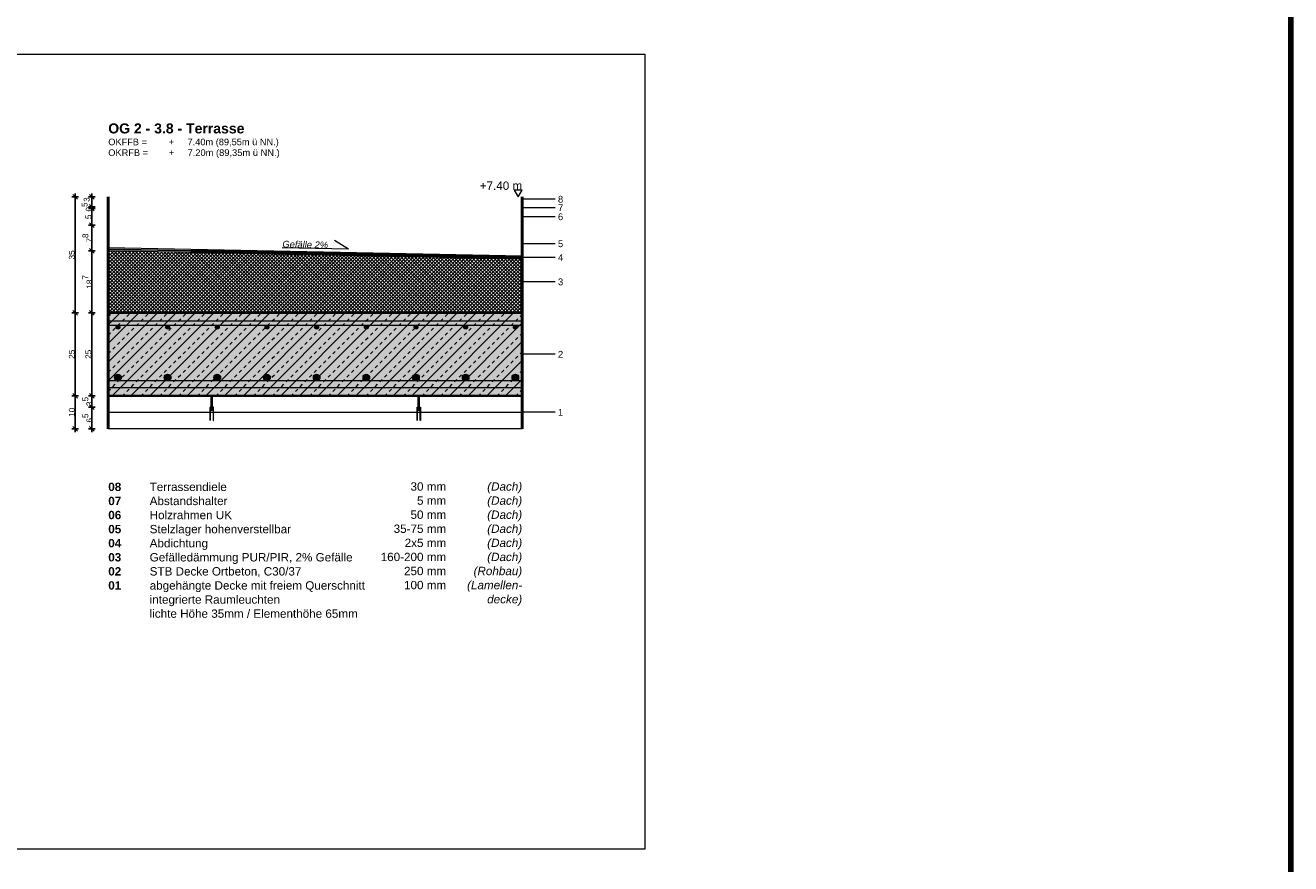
# Model space of a CAD drawing. Header units: metres. Extents: x 0.9 to 30.1, y -10.7 to 8.6.
# Tile 255 of 256: x 20.1 to 23.9, y 1.8 to 4.3. Entities that reach past the tile are written whole.
import ezdxf

# ---------------------------------------------------------------- set-up
doc = ezdxf.new("R2010")
doc.units = ezdxf.units.M
doc.header["$PDMODE"] = 1
doc.header["$PDSIZE"] = -2
doc.linetypes.add('Dash Style-37', pattern=[2.25, 1, -1.25])
doc.layers.add('Bemaßung', color=7, linetype='Continuous', lineweight=9)
doc.layers.add('Keine', color=7, linetype='Continuous', lineweight=9)
doc.styles.add('Arial', font='arial.ttf')
doc.styles.add('Arial (bold)', font='arialbd.ttf')
doc.styles.add('Arial (italic)', font='ariali.ttf')
doc.dimstyles.new('boris100', dxfattribs={"dimtxt": 17.652669, "dimasz": 0.001414, "dimexe": 0.001, "dimexo": 0.01, "dimgap": 0.0001, "dimtad": 1, "dimdec": 4, "dimtxsty": 'Arial', "dimblk": 'VW_SLASH', "dimblk1": 'VW_SLASH', "dimblk2": 'VW_SLASH', "dimcen": 0, "dimdle": 0.001, "dimadec": 3, "dimazin": 0, "dimtfac": 0.8, "dimtdec": 4, "dimtix": 1, "dimtmove": 0, "dimatfit": 0, "dimldrblk": 'VW_FILLEDARROW', "dimfxl": 0.001, "dimfxlon": 1, "dimfrac": 2, "dimtolj": 1, "dimarcsym": 0})

# ---------------------------------------------------------------- blocks, each defined once
blk = doc.blocks.new('VW_SLASH')
at = {"color": 0, "linetype": 'ByBlock', "lineweight": -2, "transparency": 16777216}
blk.add_line((0.71, 0), (-1, 0), dxfattribs=at)
at = {"color": 0, "linetype": 'Continuous', "lineweight": 20, "transparency": 16777216, "flags": 128}
blk.add_lwpolyline([(0.5, 0.5), (-0.5, -0.5)], dxfattribs=at)
blk = doc.blocks.new('*D59')
at = {"layer": 'Bemaßung', "color": 0, "lineweight": -2}
for p, q in [((20.2894, 3.7689), (20.2694, 3.7689)), ((20.2794, 3.433), (20.2794, 3.7548)), ((20.2894, 3.4189), (20.2694, 3.4189))]:
    blk.add_line(p, q, dxfattribs=at)
at = {"layer": 'Defpoints', "color": 0}
for p in [(20.2794, 3.7689), (20.3794, 3.7689), (20.3794, 3.4189)]:
    blk.add_point(p, dxfattribs=at)
at = {"layer": 'Bemaßung', "color": 0, "lineweight": -2, "xscale": 0.014138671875, "yscale": 0.014138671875, "zscale": 0.014138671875}
for p, rotation in [((20.2794, 3.7689), 90), ((20.2794, 3.4189), 270)]:
    blk.add_blockref('VW_SLASH', p, dxfattribs=dict(at, rotation=rotation))
at = {"layer": 'Bemaßung', "color": 0, "insert": (20.2694, 3.5939), "char_height": 0.01765, "attachment_point": 5, "rotation": 90, "style": 'Arial'}
blk.add_mtext('\\A1;35', dxfattribs=at)
blk = doc.blocks.new('VW_FILLEDARROW')
at = {"linetype": 'Continuous', "lineweight": 5, "true_color": 0xb9b9b9, "transparency": 16777216}
h = blk.add_hatch(dxfattribs=at)
h.set_pattern_fill('Dämm', color=9, style=0, pattern_type=2)
h.set_pattern_definition([(-45, (0, 0), (0.00053033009, 0.00053033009), []), (-135, (0, 0), (0.00053033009, -0.00053033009), [])])
h.paths.add_polyline_path([(-2.25, 0.6), (0, 0), (-2.25, -0.6)])
at = {"color": 0, "linetype": 'Continuous', "lineweight": 5, "transparency": 16777216, "flags": 128}
blk.add_lwpolyline([(-2.25, 0.6), (0, 0), (-2.25, -0.6)], close=True, dxfattribs=at)
blk = doc.blocks.new('*D60')
at = {"layer": 'Bemaßung', "color": 0, "lineweight": -2}
for p, q in [((20.2894, 3.4189), (20.2694, 3.4189)), ((20.2794, 3.183), (20.2794, 3.4048)), ((20.2894, 3.1689), (20.2694, 3.1689))]:
    blk.add_line(p, q, dxfattribs=at)
at = {"layer": 'Defpoints', "color": 0}
for p in [(20.2794, 3.4189), (20.3794, 3.4189), (20.3794, 3.1689)]:
    blk.add_point(p, dxfattribs=at)
at = {"layer": 'Bemaßung', "color": 0, "lineweight": -2, "xscale": 0.014138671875, "yscale": 0.014138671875, "zscale": 0.014138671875}
for p, rotation in [((20.2794, 3.4189), 90), ((20.2794, 3.1689), 270)]:
    blk.add_blockref('VW_SLASH', p, dxfattribs=dict(at, rotation=rotation))
at = {"layer": 'Bemaßung', "color": 0, "insert": (20.2694, 3.2939), "char_height": 0.01765, "attachment_point": 5, "rotation": 90, "style": 'Arial'}
blk.add_mtext('\\A1;25', dxfattribs=at)
blk = doc.blocks.new('*D61')
at = {"layer": 'Bemaßung', "color": 0, "lineweight": -2}
for p, q in [((20.2894, 3.1689), (20.2694, 3.1689)), ((20.2794, 3.083), (20.2794, 3.1548)), ((20.2894, 3.0689), (20.2694, 3.0689))]:
    blk.add_line(p, q, dxfattribs=at)
at = {"layer": 'Defpoints', "color": 0}
for p in [(20.2794, 3.1689), (20.3794, 3.1689), (20.3794, 3.0689)]:
    blk.add_point(p, dxfattribs=at)
at = {"layer": 'Bemaßung', "color": 0, "lineweight": -2, "xscale": 0.014138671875, "yscale": 0.014138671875, "zscale": 0.014138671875}
for p, rotation in [((20.2794, 3.1689), 90), ((20.2794, 3.0689), 270)]:
    blk.add_blockref('VW_SLASH', p, dxfattribs=dict(at, rotation=rotation))
at = {"layer": 'Bemaßung', "color": 0, "insert": (20.2694, 3.1189), "char_height": 0.01765, "attachment_point": 5, "rotation": 90, "style": 'Arial'}
blk.add_mtext('\\A1;10', dxfattribs=at)
blk = doc.blocks.new('*D62')
at = {"layer": 'Bemaßung', "color": 0, "lineweight": -2}
for p, q in [((20.3394, 3.7689), (20.3194, 3.7689)), ((20.3294, 3.753), (20.3294, 3.7548)), ((20.3394, 3.7389), (20.3194, 3.7389))]:
    blk.add_line(p, q, dxfattribs=at)
at = {"layer": 'Defpoints', "color": 0}
for p in [(20.3294, 3.7689), (20.3794, 3.7689), (20.3794, 3.7389)]:
    blk.add_point(p, dxfattribs=at)
at = {"layer": 'Bemaßung', "color": 0, "lineweight": -2, "xscale": 0.014138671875, "yscale": 0.014138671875, "zscale": 0.014138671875}
for p, rotation in [((20.3294, 3.7689), 90), ((20.3294, 3.7389), 270)]:
    blk.add_blockref('VW_SLASH', p, dxfattribs=dict(at, rotation=rotation))
at = {"layer": 'Bemaßung', "color": 0, "insert": (20.3142, 3.761), "char_height": 0.01765, "attachment_point": 5, "rotation": 90, "style": 'Arial'}
blk.add_mtext('\\A1;3', dxfattribs=at)
blk = doc.blocks.new('*D63')
at = {"layer": 'Bemaßung', "color": 0, "lineweight": -2}
for p, q in [((20.3294, 3.748), (20.3294, 3.7248)), ((20.3394, 3.7389), (20.3194, 3.7389)), ((20.3394, 3.7339), (20.3194, 3.7339))]:
    blk.add_line(p, q, dxfattribs=at)
at = {"layer": 'Defpoints', "color": 0}
for p in [(20.3294, 3.7389), (20.3794, 3.7389), (20.3794, 3.7339)]:
    blk.add_point(p, dxfattribs=at)
at = {"layer": 'Bemaßung', "color": 0, "lineweight": -2, "xscale": 0.014138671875, "yscale": 0.014138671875, "zscale": 0.014138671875}
for p, rotation in [((20.3294, 3.7389), 90), ((20.3294, 3.7339), 270)]:
    blk.add_blockref('VW_SLASH', p, dxfattribs=dict(at, rotation=rotation))
at = {"layer": 'Bemaßung', "color": 0, "insert": (20.3142, 3.7385), "char_height": 0.017653, "attachment_point": 5, "rotation": 90, "style": 'Arial'}
blk.add_mtext('\\A1;0\\S5^ ;', dxfattribs=at)
blk = doc.blocks.new('*D64')
at = {"layer": 'Bemaßung', "color": 0, "lineweight": -2}
for p, q in [((20.3394, 3.7339), (20.3194, 3.7339)), ((20.3294, 3.698), (20.3294, 3.7198)), ((20.3394, 3.6839), (20.3194, 3.6839))]:
    blk.add_line(p, q, dxfattribs=at)
at = {"layer": 'Defpoints', "color": 0}
for p in [(20.3294, 3.7339), (20.3794, 3.7339), (20.3794, 3.6839)]:
    blk.add_point(p, dxfattribs=at)
at = {"layer": 'Bemaßung', "color": 0, "lineweight": -2, "xscale": 0.014138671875, "yscale": 0.014138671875, "zscale": 0.014138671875}
for p, rotation in [((20.3294, 3.7339), 90), ((20.3294, 3.6839), 270)]:
    blk.add_blockref('VW_SLASH', p, dxfattribs=dict(at, rotation=rotation))
at = {"layer": 'Bemaßung', "color": 0, "insert": (20.3194, 3.7089), "char_height": 0.01765, "attachment_point": 5, "rotation": 90, "style": 'Arial'}
blk.add_mtext('\\A1;5', dxfattribs=at)
blk = doc.blocks.new('*D65')
at = {"layer": 'Bemaßung', "color": 0, "lineweight": -2}
for p, q in [((20.3394, 3.6839), (20.3194, 3.6839)), ((20.3294, 3.62), (20.3294, 3.6698)), ((20.3394, 3.6059), (20.3194, 3.6059))]:
    blk.add_line(p, q, dxfattribs=at)
at = {"layer": 'Defpoints', "color": 0}
for p in [(20.3294, 3.6839), (20.3794, 3.6839), (20.3794, 3.6059)]:
    blk.add_point(p, dxfattribs=at)
at = {"layer": 'Bemaßung', "color": 0, "lineweight": -2, "xscale": 0.014138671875, "yscale": 0.014138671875, "zscale": 0.014138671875}
for p, rotation in [((20.3294, 3.6839), 90), ((20.3294, 3.6059), 270)]:
    blk.add_blockref('VW_SLASH', p, dxfattribs=dict(at, rotation=rotation))
at = {"layer": 'Bemaßung', "color": 0, "insert": (20.3164, 3.6449), "char_height": 0.017653, "attachment_point": 5, "rotation": 90, "style": 'Arial'}
blk.add_mtext('\\A1;7\\S8^ ;', dxfattribs=at)
blk = doc.blocks.new('*D66')
at = {"layer": 'Bemaßung', "color": 0, "lineweight": -2}
for p, q in [((20.3394, 3.6059), (20.3194, 3.6059)), ((20.3294, 3.433), (20.3294, 3.5918)), ((20.3394, 3.4189), (20.3194, 3.4189))]:
    blk.add_line(p, q, dxfattribs=at)
at = {"layer": 'Defpoints', "color": 0}
for p in [(20.3294, 3.6059), (20.3794, 3.6059), (20.3794, 3.4189)]:
    blk.add_point(p, dxfattribs=at)
at = {"layer": 'Bemaßung', "color": 0, "lineweight": -2, "xscale": 0.014138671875, "yscale": 0.014138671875, "zscale": 0.014138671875}
for p, rotation in [((20.3294, 3.6059), 90), ((20.3294, 3.4189), 270)]:
    blk.add_blockref('VW_SLASH', p, dxfattribs=dict(at, rotation=rotation))
at = {"layer": 'Bemaßung', "color": 0, "insert": (20.3166, 3.5124), "char_height": 0.017653, "attachment_point": 5, "rotation": 90, "style": 'Arial'}
blk.add_mtext('\\A1;18\\S7^ ;', dxfattribs=at)
blk = doc.blocks.new('*D67')
at = {"layer": 'Bemaßung', "color": 0, "lineweight": -2}
for p, q in [((20.3394, 3.4189), (20.3194, 3.4189)), ((20.3294, 3.183), (20.3294, 3.4048)), ((20.3394, 3.1689), (20.3194, 3.1689))]:
    blk.add_line(p, q, dxfattribs=at)
at = {"layer": 'Defpoints', "color": 0}
for p in [(20.3294, 3.4189), (20.3794, 3.4189), (20.3794, 3.1689)]:
    blk.add_point(p, dxfattribs=at)
at = {"layer": 'Bemaßung', "color": 0, "lineweight": -2, "xscale": 0.014138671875, "yscale": 0.014138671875, "zscale": 0.014138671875}
for p, rotation in [((20.3294, 3.4189), 90), ((20.3294, 3.1689), 270)]:
    blk.add_blockref('VW_SLASH', p, dxfattribs=dict(at, rotation=rotation))
at = {"layer": 'Bemaßung', "color": 0, "insert": (20.3194, 3.2939), "char_height": 0.01765, "attachment_point": 5, "rotation": 90, "style": 'Arial'}
blk.add_mtext('\\A1;25', dxfattribs=at)
blk = doc.blocks.new('*D68')
at = {"layer": 'Bemaßung', "color": 0, "lineweight": -2}
for p, q in [((20.3394, 3.1689), (20.3194, 3.1689)), ((20.3394, 3.1339), (20.3194, 3.1339)), ((20.3294, 3.148), (20.3294, 3.1548))]:
    blk.add_line(p, q, dxfattribs=at)
at = {"layer": 'Defpoints', "color": 0}
for p in [(20.3294, 3.1689), (20.3794, 3.1689), (20.6869, 3.1339)]:
    blk.add_point(p, dxfattribs=at)
at = {"layer": 'Bemaßung', "color": 0, "lineweight": -2, "xscale": 0.014138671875, "yscale": 0.014138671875, "zscale": 0.014138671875}
for p, rotation in [((20.3294, 3.1689), 90), ((20.3294, 3.1339), 270)]:
    blk.add_blockref('VW_SLASH', p, dxfattribs=dict(at, rotation=rotation))
at = {"layer": 'Bemaßung', "color": 0, "insert": (20.3164, 3.1514), "char_height": 0.017653, "attachment_point": 5, "rotation": 90, "style": 'Arial'}
blk.add_mtext('\\A1;3\\S5^ ;', dxfattribs=at)
blk = doc.blocks.new('*D69')
at = {"layer": 'Bemaßung', "color": 0, "lineweight": -2}
for p, q in [((20.3394, 3.1339), (20.3194, 3.1339)), ((20.3294, 3.083), (20.3294, 3.1198)), ((20.3394, 3.0689), (20.3194, 3.0689))]:
    blk.add_line(p, q, dxfattribs=at)
at = {"layer": 'Defpoints', "color": 0}
for p in [(20.3294, 3.1339), (20.6869, 3.1339), (20.3794, 3.0689)]:
    blk.add_point(p, dxfattribs=at)
at = {"layer": 'Bemaßung', "color": 0, "lineweight": -2, "xscale": 0.014138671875, "yscale": 0.014138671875, "zscale": 0.014138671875}
for p, rotation in [((20.3294, 3.1339), 90), ((20.3294, 3.0689), 270)]:
    blk.add_blockref('VW_SLASH', p, dxfattribs=dict(at, rotation=rotation))
at = {"layer": 'Bemaßung', "color": 0, "insert": (20.3164, 3.1014), "char_height": 0.017653, "attachment_point": 5, "rotation": 90, "style": 'Arial'}
blk.add_mtext('\\A1;6\\S5^ ;', dxfattribs=at)

msp = doc.modelspace()

# ---------------------------------------------------------------- hatches: boundary and pattern name
at = {"layer": 'Keine', "linetype": 'Continuous', "lineweight": 0, "true_color": 0xdddddd, "transparency": 33554687}
for points in [[(20.3794, 3.39391), (20.3794, 3.38191), (21.6294, 3.38191), (21.6294, 3.39391)], [(20.3794, 3.21391), (20.3794, 3.19391), (21.6294, 3.19391), (21.6294, 3.21391)]]:
    msp.add_hatch(color=254, dxfattribs=at).paths.add_polyline_path(points)
h = msp.add_hatch(color=254, dxfattribs=at)
edge = h.paths.add_edge_path()
edge.add_arc((20.40866, 3.37591), 0.006, 0, 360)
h = msp.add_hatch(color=254, dxfattribs=at)
edge = h.paths.add_edge_path()
edge.add_arc((20.55866, 3.37591), 0.006, 0, 360)
h = msp.add_hatch(color=254, dxfattribs=at)
edge = h.paths.add_edge_path()
edge.add_arc((20.70866, 3.37591), 0.006, 0, 360)
h = msp.add_hatch(color=254, dxfattribs=at)
edge = h.paths.add_edge_path()
edge.add_arc((20.85866, 3.37591), 0.006, 0, 360)
h = msp.add_hatch(color=254, dxfattribs=at)
edge = h.paths.add_edge_path()
edge.add_arc((21.00866, 3.37591), 0.006, 0, 360)
h = msp.add_hatch(color=254, dxfattribs=at)
edge = h.paths.add_edge_path()
edge.add_arc((21.15866, 3.37591), 0.006, 0, 360)
h = msp.add_hatch(color=254, dxfattribs=at)
edge = h.paths.add_edge_path()
edge.add_arc((21.30866, 3.37591), 0.006, 0, 360)
h = msp.add_hatch(color=254, dxfattribs=at)
edge = h.paths.add_edge_path()
edge.add_arc((21.45866, 3.37591), 0.006, 0, 360)
h = msp.add_hatch(color=254, dxfattribs=at)
edge = h.paths.add_edge_path()
edge.add_arc((21.60866, 3.37591), 0.006, 0, 360)
h = msp.add_hatch(color=254, dxfattribs=at)
edge = h.paths.add_edge_path()
edge.add_arc((20.40866, 3.22391), 0.01, 0, 360)
h = msp.add_hatch(color=254, dxfattribs=at)
edge = h.paths.add_edge_path()
edge.add_arc((20.55866, 3.22391), 0.01, 0, 360)
h = msp.add_hatch(color=254, dxfattribs=at)
edge = h.paths.add_edge_path()
edge.add_arc((20.70866, 3.22391), 0.01, 0, 360)
h = msp.add_hatch(color=254, dxfattribs=at)
edge = h.paths.add_edge_path()
edge.add_arc((20.85866, 3.22391), 0.01, 0, 360)
h = msp.add_hatch(color=254, dxfattribs=at)
edge = h.paths.add_edge_path()
edge.add_arc((21.00866, 3.22391), 0.01, 0, 360)
h = msp.add_hatch(color=254, dxfattribs=at)
edge = h.paths.add_edge_path()
edge.add_arc((21.15866, 3.22391), 0.01, 0, 360)
h = msp.add_hatch(color=254, dxfattribs=at)
edge = h.paths.add_edge_path()
edge.add_arc((21.30866, 3.22391), 0.01, 0, 360)
h = msp.add_hatch(color=254, dxfattribs=at)
edge = h.paths.add_edge_path()
edge.add_arc((21.45866, 3.22391), 0.01, 0, 360)
h = msp.add_hatch(color=254, dxfattribs=at)
edge = h.paths.add_edge_path()
edge.add_arc((21.60866, 3.22391), 0.01, 0, 360)

# ---------------------------------------------------------------- linework, layer by layer
at = {"layer": 'Keine', "color": 253, "linetype": 'Continuous', "lineweight": 9, "true_color": 0xaaaaaa, "transparency": 33554687}
for p, q in [((21.7294, 3.7618), (21.6294, 3.7618)), ((21.7294, 3.73631), (21.6294, 3.73631)), ((21.7294, 3.7089), (21.6294, 3.7089)), ((21.7294, 3.51241), (21.6294, 3.51241)), ((21.7294, 3.29391), (21.6294, 3.29391))]:
    msp.add_line(p, q, dxfattribs=at)
at = {"layer": 'Keine', "color": 3, "linetype": 'Continuous', "lineweight": 200, "true_color": 0x00ff00, "flags": 128}
msp.add_lwpolyline([(2, 8.6), (23.95, 8.6), (23.95, -8.79971), (2, -8.79971)], close=True, dxfattribs=at)
at = {"layer": 'Keine', "color": 255, "flags": 128}
msp.add_lwpolyline([(20, 4.2), (22, 4.2), (22, 1.8), (20, 1.8)], close=True, dxfattribs=at)
at = {"layer": 'Keine', "color": 7, "linetype": 'Continuous', "lineweight": 13, "transparency": 33554687, "flags": 128}
msp.add_lwpolyline([(21.60544, 3.78891), (21.61742, 3.76891), (21.6294, 3.78891)], close=True, dxfattribs=at)
at = {"layer": 'Keine', "color": 9, "linetype": 'Continuous', "lineweight": 13, "transparency": 33554687, "flags": 128}
for points in [[(20.3794, 3.39391), (20.3794, 3.38191), (21.6294, 3.38191), (21.6294, 3.39391)], [(20.3794, 3.21391), (20.3794, 3.19391), (21.6294, 3.19391), (21.6294, 3.21391)]]:
    msp.add_lwpolyline(points, close=True, dxfattribs=at)
at = {"layer": 'Keine', "color": 9, "linetype": 'Continuous', "lineweight": 13, "transparency": 33554687}
for centre, radius in [((20.40866, 3.37591), 0.006), ((20.55866, 3.37591), 0.006), ((20.70866, 3.37591), 0.006), ((20.85866, 3.37591), 0.006), ((21.00866, 3.37591), 0.006), ((21.15866, 3.37591), 0.006), ((21.30866, 3.37591), 0.006), ((21.45866, 3.37591), 0.006), ((21.60866, 3.37591), 0.006), ((20.40866, 3.22391), 0.01), ((20.55866, 3.22391), 0.01), ((20.70866, 3.22391), 0.01), ((20.85866, 3.22391), 0.01), ((21.00866, 3.22391), 0.01), ((21.15866, 3.22391), 0.01), ((21.30866, 3.22391), 0.01), ((21.45866, 3.22391), 0.01), ((21.60866, 3.22391), 0.01)]:
    msp.add_circle(centre, radius, dxfattribs=at)

# ---------------------------------------------------------------- texts
at = {"layer": 'Keine', "color": 7, "transparency": 33554687}
for s, insert, char_height, attachment_point, line_spacing_factor, style in [('OG 2 - 3.8 - Terrasse', (20.3794, 3.99089), 0.0302617, 1, 0.994404, 'Arial (bold)'), ('\\pxt1.46;OKFFB =^I   +^I7.40m (89,55m ü NN.)\\POKRFB =^I   +^I{\\H1.01x;7.20m (89,35m ü NN.)}', (20.3794, 3.94488), 0.0199456, 1, 0.969122, 'Arial'), ('8 ', (21.75317, 3.7618), 0.020374, 6, 0.969122, 'Arial'), ('7 ', (21.75317, 3.73631), 0.020374, 6, 0.969122, 'Arial'), ('6 ', (21.75317, 3.7089), 0.020374, 6, 0.969122, 'Arial'), ('5 ', (21.75317, 3.62741), 0.020374, 6, 0.969122, 'Arial'), ('4 ', (21.75317, 3.58591), 0.020374, 6, 0.969122, 'Arial'), ('3 ', (21.75317, 3.51241), 0.020374, 6, 0.969122, 'Arial'), ('2 ', (21.75317, 3.29391), 0.020374, 6, 0.969122, 'Arial'), ('1 ', (21.75317, 3.11891), 0.020374, 6, 0.969122, 'Arial')]:
    msp.add_mtext(s, dxfattribs=dict(at, insert=insert, char_height=char_height, attachment_point=attachment_point, line_spacing_factor=line_spacing_factor, style=style))
at = {"layer": 'Keine', "color": 7, "transparency": 33554687, "insert": (21.6294, 3.78997), "char_height": 0.025218, "attachment_point": 9, "rotation": 0.00136, "line_spacing_factor": 0.969122, "style": 'Arial'}
msp.add_mtext('+7.40 m', dxfattribs=at)
at = {"layer": 'Keine', "color": 7, "insert": (20.3794, 2.90632), "char_height": 0.0252181, "attachment_point": 1, "line_spacing_factor": 1.011258, "style": 'Arial (bold)'}
msp.add_mtext('\\pxt4.957;08{\\fArial|b0|i0|c0|p0; ^ITerrassendiele\\P}07{\\fArial|b0|i0|c0|p0;^IAbstandshalter\\P}06{\\fArial|b0|i0|c0|p0; ^I}{\\fArial|b0|i0|c0|p0;Holzrahmen UK}{\\fArial|b0|i0|c0|p0;\\P}05{\\fArial|b0|i0|c0|p0;^IStelzlager hohenverstellbar\\P}04{\\fArial|b0|i0|c0|p0; ^I}{\\fArial|b0|i0|c0|p0;Abdichtung\\P}03{\\fArial|b0|i0|c0|p0; ^I}{\\fArial|b0|i0|c0|p0;Gefälledämmung PUR/PIR, 2% Gefälle}{\\fArial|b0|i0|c0|p0;\\P}02{\\fArial|b0|i0|c0|p0; ^ISTB Decke Ortbeton, C30/37\\P}01{\\fArial|b0|i0|c0|p0;^Iabgehängte Decke mit freiem Querschnitt\\P^Iintegrierte Raumleuchten\\P^Ilichte Höhe 35mm / Elementhöhe 65mm}', dxfattribs=at)
at = {"layer": 'Keine', "color": 7, "transparency": 33554687, "attachment_point": 3, "line_spacing_factor": 1.011258}
for s, insert, char_height, width, style in [('  30 mm\\P5 mm\\P50 mm\\P35-75 mm\\P2x5 mm\\P  160-200 mm\\P250 mm\\P100 mm', (21.39978, 2.90738), 0.0252181, 0.22, 'Arial'), ('(Dach)\\P(Dach)\\P(Dach)\\P(Dach)\\P(Dach)\\P(Dach)\\P(Rohbau)\\P(Lamellen-\\Pdecke)', (21.6294, 2.90738), 0.025218, 0.1763986, 'Arial (italic)')]:
    msp.add_mtext(s, dxfattribs=dict(at, insert=insert, char_height=char_height, width=width, style=style))

# ---------------------------------------------------------------- dimensions: what is measured, and where the dimension line sits
at = {"layer": 'Bemaßung'}
for base, p1, p2, text, picture, middle in [((20.3294, 3.7389), (20.3794, 3.7339), (20.3794, 3.7389), '0\\S5^ ;', '*D63', (20.3142, 3.7385)), ((20.3294, 3.76891), (20.3794, 3.7389), (20.3794, 3.76891), '3', '*D62', (20.3142, 3.761))]:
    dim = msp.add_linear_dim(base=base, p1=p1, p2=p2, angle=270, text=text, dimstyle='boris100', override={"dimtxt": 0.017653, "dimasz": 0.014139, "dimexe": 0.01, "dimgap": 0.001, "dimpost": '<>', "dimtxsty": 'Arial', "dimdle": 0.01, "dimtmove": 2, "dimfxl": 0.01}, dxfattribs=at)
    dim.commit()
    dim.dimension.update_dxf_attribs({"geometry": picture, "text_midpoint": middle, "dimtype": 160})
for base, p1, p2, text, picture, middle in [((20.3294, 3.7339), (20.3794, 3.6839), (20.3794, 3.7339), '5', '*D64', (20.31942, 3.7089)), ((20.2794, 3.41891), (20.3794, 3.16891), (20.3794, 3.41891), '25', '*D60', (20.26939, 3.29391)), ((20.3294, 3.41891), (20.3794, 3.16891), (20.3794, 3.41891), '25', '*D67', (20.31939, 3.29391))]:
    dim = msp.add_linear_dim(base=base, p1=p1, p2=p2, angle=270, text=text, dimstyle='boris100', override={"dimtxt": 0.017653, "dimasz": 0.014139, "dimexe": 0.01, "dimgap": 0.001, "dimpost": '<>', "dimtxsty": 'Arial', "dimdle": 0.01, "dimtmove": 2, "dimfxl": 0.01}, dxfattribs=at)
    dim.commit()
    dim.dimension.update_dxf_attribs({"geometry": picture, "text_midpoint": middle})

# ---------------------------------------------------------------- next in the draw order: wipeouts: each hides what was drawn before it
at = {"color": 255, "linetype": 'Continuous', "lineweight": 9, "transparency": 33554687}
for points in [[(20.3794, 3.61091), (21.6294, 3.58591), (21.6294, 3.58091), (20.3794, 3.60591)], [(21.6294, 3.06891), (20.3794, 3.06891), (20.3794, 3.11891), (21.6294, 3.11891)]]:
    msp.add_wipeout(points, dxfattribs=at).dxf.layer = 'Keine'

# ---------------------------------------------------------------- next in the draw order: hatches: boundary and pattern name
at = {"layer": 'Keine', "linetype": 'Continuous', "lineweight": 0, "true_color": 0x7f7f7f, "transparency": 33554687}
for points in [[(20.6869, 3.09391), (20.6874, 3.09391), (20.6874, 3.13341), (20.6964, 3.13341), (20.6964, 3.09391), (20.6969, 3.09391), (20.6969, 3.13391), (20.6869, 3.13391)], [(21.3219, 3.09391), (21.3214, 3.09391), (21.3214, 3.13341), (21.3124, 3.13341), (21.3124, 3.09391), (21.3119, 3.09391), (21.3119, 3.13391), (21.3219, 3.13391)]]:
    msp.add_hatch(color=8, dxfattribs=at).paths.add_polyline_path(points)

# ---------------------------------------------------------------- next in the draw order: linework, layer by layer
at = {"layer": 'Keine', "color": 7, "linetype": 'Dash Style-37', "lineweight": 35, "transparency": 33554687}
msp.add_line((21.6294, 3.58341), (20.3794, 3.60841), dxfattribs=at)
at = {"layer": 'Keine', "color": 7, "linetype": 'Continuous', "lineweight": 9, "transparency": 33554687}
msp.add_line((20.95027, 3.59449), (20.89028, 3.59569), dxfattribs=at)
msp.add_line((20.95027, 3.59449), (20.89028, 3.59569), dxfattribs=at)
at = {"layer": 'Keine', "color": 253, "linetype": 'Continuous', "lineweight": 9, "true_color": 0xaaaaaa, "transparency": 33554687}
msp.add_line((21.7294, 3.11891), (21.6294, 3.11891), dxfattribs=at)
at = {"layer": 'Keine', "color": 7, "linetype": 'Continuous', "lineweight": 9, "transparency": 33554687, "flags": 128}
for points in [[(20.3794, 3.61091), (21.6294, 3.58591), (21.6294, 3.58091), (20.3794, 3.60591)], [(21.6294, 3.06891), (20.3794, 3.06891), (20.3794, 3.11891), (21.6294, 3.11891)]]:
    msp.add_lwpolyline(points, close=True, dxfattribs=at)
at = {"layer": 'Keine', "color": 7, "linetype": 'Continuous', "lineweight": 13, "transparency": 33554687, "flags": 128}
for points in [[(20.6869, 3.09391), (20.6874, 3.09391), (20.6874, 3.13341), (20.6964, 3.13341), (20.6964, 3.09391), (20.6969, 3.09391), (20.6969, 3.13391), (20.6869, 3.13391)], [(21.3219, 3.09391), (21.3214, 3.09391), (21.3214, 3.13341), (21.3124, 3.13341), (21.3124, 3.09391), (21.3119, 3.09391), (21.3119, 3.13391), (21.3219, 3.13391)]]:
    msp.add_lwpolyline(points, close=True, dxfattribs=at)

# ---------------------------------------------------------------- next in the draw order: dimensions: what is measured, and where the dimension line sits
at = {"layer": 'Bemaßung'}
dim = msp.add_linear_dim(base=(20.2794, 3.16891), p1=(20.3794, 3.06891), p2=(20.3794, 3.16891), angle=270, text='10', dimstyle='boris100', override={"dimtxt": 0.017653, "dimasz": 0.014139, "dimexe": 0.01, "dimgap": 0.001, "dimpost": '<>', "dimtxsty": 'Arial', "dimdle": 0.01, "dimtmove": 2, "dimfxl": 0.01}, dxfattribs=at)
dim.commit()
dim.dimension.update_dxf_attribs({"geometry": '*D61', "text_midpoint": (20.26939, 3.11891)})

# ---------------------------------------------------------------- next in the draw order: wipeouts: each hides what was drawn before it
at = {"color": 255, "linetype": 'Continuous', "lineweight": 9, "transparency": 33554687}
for points in [[(20.3794, 3.61591), (21.6294, 3.59091), (21.6294, 3.58591), (20.3794, 3.61091)], [(20.6904, 3.16891), (20.6934, 3.16891), (20.6934, 3.12391), (20.6904, 3.12391)], [(21.3154, 3.16891), (21.3184, 3.16891), (21.3184, 3.12391), (21.3154, 3.12391)]]:
    msp.add_wipeout(points, dxfattribs=at).dxf.layer = 'Keine'

# ---------------------------------------------------------------- next in the draw order: hatches: boundary and pattern name
at = {"layer": 'Keine', "linetype": 'Continuous', "lineweight": 5, "true_color": 0xb9b9b9, "transparency": 33554687}
h = msp.add_hatch(dxfattribs=at)
h.set_pattern_fill('Dämm', color=9, style=0, pattern_type=2)
h.set_pattern_definition([(-45, (0, 0), (0.0053033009, 0.0053033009), []), (-135, (0, 0), (0.0053033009, -0.0053033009), [])])
h.paths.add_polyline_path([(20.3794, 3.41891), (21.6294, 3.41891), (21.6294, 3.58091), (20.3794, 3.60591)])
at = {"layer": 'Keine', "linetype": 'Continuous', "lineweight": 0, "true_color": 0xc0c0c0, "transparency": 33554687}
msp.add_hatch(color=9, dxfattribs=at).paths.add_polyline_path([(20.3794, 3.41891), (21.6294, 3.41891), (21.6294, 3.16891), (20.3794, 3.16891)])
at = {"layer": 'Keine', "linetype": 'Continuous', "lineweight": 13, "true_color": 0x333333, "transparency": 33554687}
h = msp.add_hatch(dxfattribs=at)
h.set_pattern_fill('Stahlbeton-M1_10', color=250, style=0, pattern_type=2)
h.set_pattern_definition([(45, (0, 0), (0.02828427, -0.02828427), [0.01, -0.01])])
h.paths.add_polyline_path([(20.3794, 3.41891), (21.6294, 3.41891), (21.6294, 3.16891), (20.3794, 3.16891)])
at = {"layer": 'Keine', "linetype": 'Continuous', "lineweight": 13, "true_color": 0x4c4c4c, "transparency": 33554687}
h = msp.add_hatch(dxfattribs=at)
h.set_pattern_fill('Stahlbeton-M1_10-1', color=251, style=0, pattern_type=2)
h.set_pattern_definition([(-135, (0.012426, -0.013254), (0.02828427, -0.02828427), [])])
h.paths.add_polyline_path([(20.3794, 3.41891), (21.6294, 3.41891), (21.6294, 3.16891), (20.3794, 3.16891)])

# ---------------------------------------------------------------- next in the draw order: linework, layer by layer
at = {"layer": 'Keine', "color": 255, "lineweight": 50}
for p, q in [((20.3794, 3.76891), (20.3794, 3.06891)), ((21.6294, 3.06891), (21.6294, 3.76891))]:
    msp.add_line(p, q, dxfattribs=at)
at = {"layer": 'Keine', "color": 8, "linetype": 'Continuous', "lineweight": 9, "true_color": 0x808080, "transparency": 33554687}
for q in [(21.06209, 3.63726), (20.90492, 3.6154)]:
    msp.add_line((21.10488, 3.6114), q, dxfattribs=at)
at = {"layer": 'Keine', "color": 7, "linetype": 'Dash Style-37', "lineweight": 35, "transparency": 33554687}
msp.add_line((21.6294, 3.58841), (20.3794, 3.61341), dxfattribs=at)
at = {"layer": 'Keine', "color": 253, "linetype": 'Continuous', "lineweight": 9, "true_color": 0xaaaaaa, "transparency": 33554687}
for p, q in [((21.7294, 3.62741), (21.6294, 3.62741)), ((21.7294, 3.58591), (21.6294, 3.58591))]:
    msp.add_line(p, q, dxfattribs=at)
at = {"layer": 'Keine', "color": 7, "linetype": 'Continuous', "lineweight": 9, "transparency": 33554687, "flags": 128}
for points in [[(20.3794, 3.61591), (21.6294, 3.59091), (21.6294, 3.58591), (20.3794, 3.61091)], [(20.3794, 3.41891), (21.6294, 3.41891), (21.6294, 3.58091), (20.3794, 3.60591)], [(20.6904, 3.16891), (20.6934, 3.16891), (20.6934, 3.12391), (20.6904, 3.12391)], [(21.3154, 3.16891), (21.3184, 3.16891), (21.3184, 3.12391), (21.3154, 3.12391)]]:
    msp.add_lwpolyline(points, close=True, dxfattribs=at)
at = {"layer": 'Keine', "color": 7, "linetype": 'Continuous', "lineweight": 35, "transparency": 33554687, "flags": 128}
msp.add_lwpolyline([(20.3794, 3.41891), (21.6294, 3.41891), (21.6294, 3.16891), (20.3794, 3.16891)], close=True, dxfattribs=at)

# ---------------------------------------------------------------- next in the draw order: texts
at = {"layer": 'Keine', "color": 8, "true_color": 0x808080, "transparency": 33554687, "insert": (21.04296, 3.61349), "char_height": 0.020174, "attachment_point": 9, "rotation": 358.85424, "line_spacing_factor": 0.97755, "style": 'Arial (italic)'}
msp.add_mtext('Gefälle 2%', dxfattribs=at)

# ---------------------------------------------------------------- next in the draw order: dimensions: what is measured, and where the dimension line sits
at = {"layer": 'Bemaßung'}
for base, p1, p2, text, picture, middle in [((20.2794, 3.76891), (20.3794, 3.41891), (20.3794, 3.76891), '35', '*D59', (20.26938, 3.59391)), ((20.3294, 3.6839), (20.3794, 3.60591), (20.3794, 3.6839), '7\\S8^ ;', '*D65', (20.31644, 3.64491)), ((20.3294, 3.60591), (20.3794, 3.41891), (20.3794, 3.60591), '18\\S7^ ;', '*D66', (20.31659, 3.51241)), ((20.3294, 3.16891), (20.6869, 3.13391), (20.3794, 3.16891), '3\\S5^ ;', '*D68', (20.31644, 3.15141)), ((20.3294, 3.13391), (20.3794, 3.06891), (20.6869, 3.13391), '6\\S5^ ;', '*D69', (20.31645, 3.10141))]:
    dim = msp.add_linear_dim(base=base, p1=p1, p2=p2, angle=270, text=text, dimstyle='boris100', override={"dimtxt": 0.017653, "dimasz": 0.014139, "dimexe": 0.01, "dimgap": 0.001, "dimpost": '<>', "dimtxsty": 'Arial', "dimdle": 0.01, "dimtmove": 2, "dimfxl": 0.01}, dxfattribs=at)
    dim.commit()
    dim.dimension.update_dxf_attribs({"geometry": picture, "text_midpoint": middle})

doc.saveas('drawing.dxf')
